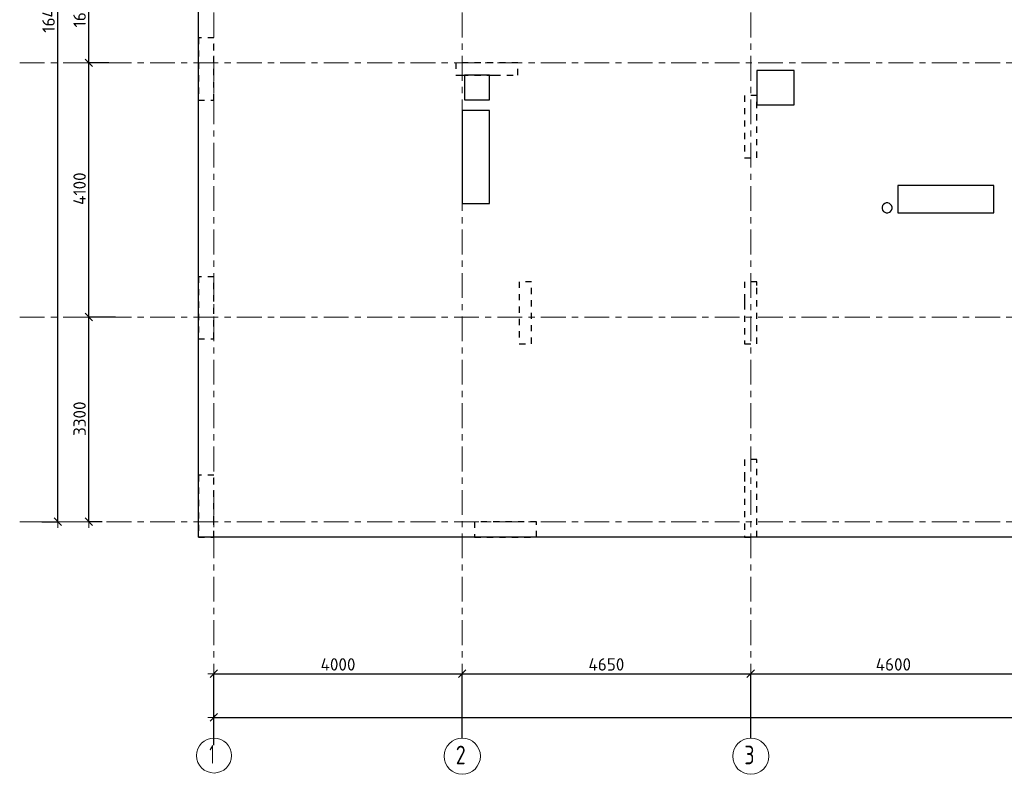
# Model space of a CAD drawing. Header units: metres. Extents: x -38 to 97, y -15 to 21.
# Tile 2 of 229: x -3 to 13, y -4 to 8. Entities that reach past the tile are written whole.
import ezdxf

# ---------------------------------------------------------------- set-up
doc = ezdxf.new("R2010")
doc.units = ezdxf.units.M
doc.header["$PDMODE"] = 65
for name, pattern in [('______11', [0.5, 0.4, -0.05, 0, -0.05]), ('______2', [0.0405, 0.03, -0.0105]), ('______5', [1.1, 0.8, -0.1, 0.1, -0.1])]:
    doc.linetypes.add(name, pattern=pattern)
for name, color, linetype, lineweight in [('XR$2$Осевая линия (1)', 7, '______5', 13), ('XR$2$Размерная линия (1)', 7, 'Continuous', 13), ('XR$5$Перекрытие (1)', 7, 'Continuous', 35)]:
    doc.layers.add(name, color=color, linetype=linetype, lineweight=lineweight)
doc.layers.add('XR$7$Стена_ бетон несущ.', color=7, linetype='Continuous', lineweight=70, true_color=0xb4b496)
doc.styles.add('ISOCPEUR', font='txt')
doc.dimstyles.new('DIMSTYLE_2', dxfattribs={"dimtxt": 0.2, "dimasz": 0.2, "dimexe": 0, "dimexo": 0, "dimgap": 0.1, "dimtad": 2, "dimdec": 0, "dimlfac": 1000, "dimrnd": 5, "dimzin": 12, "dimdsep": 46, "dimtxsty": 'ISOCPEUR', "dimblk1": 'ALL_ML_STRICH', "dimblk2": 'ALL_ML_STRICH', "dimsah": 1, "dimcen": 0, "dimclrd": 7, "dimclre": 256, "dimclrt": 7, "dimadec": 0, "dimazin": 0, "dimtfac": 1, "dimtdec": 0, "dimtix": 1, "dimtmove": 2, "dimatfit": 3, "dimfxl": 0, "dimtzin": 0, "dimlwd": 0, "dimlwe": -3, "dimarcsym": 0})
doc.dimstyles.new('DIMSTYLE_3', dxfattribs={"dimtxt": 0.2, "dimasz": 0.2, "dimexe": 0, "dimexo": 0, "dimgap": 0.1, "dimtad": 2, "dimdec": 0, "dimlfac": 1000, "dimrnd": 5, "dimzin": 12, "dimdsep": 46, "dimtxsty": 'ISOCPEUR', "dimblk1": 'ALL_ML_STRICH', "dimblk2": 'ALL_ML_STRICH', "dimsah": 1, "dimcen": 0, "dimclrd": 7, "dimclre": 256, "dimclrt": 7, "dimadec": 0, "dimazin": 0, "dimtfac": 1, "dimtdec": 0, "dimtix": 1, "dimtmove": 2, "dimatfit": 3, "dimfxl": 0, "dimtzin": 0, "dimlwd": 0, "dimlwe": -3, "dimarcsym": 0})

# ---------------------------------------------------------------- blocks, each defined once
blk = doc.blocks.new('ALL_ML_STRICH')
at = {"color": 0, "linetype": 'ByBlock', "lineweight": -2}
for p, q in [((-1, 0), (0.5, 0)), ((-0.3, -0.3), (0.3, 0.3)), ((0, -0.5), (0, 0.5))]:
    blk.add_line(p, q, dxfattribs=at)
blk = doc.blocks.new('*D5')
at = {"layer": 'DEFPOINTS', "color": 7, "linetype": 'Continuous', "lineweight": 13, "transparency": 33554687}
for p in [(-1.699, 16.4), (-2.294, 0), (-2.015, 0)]:
    blk.add_point(p, dxfattribs=at)
at = {"layer": 'XR$2$Размерная линия (1)', "color": 9, "linetype": 'Continuous', "lineweight": -2, "true_color": 0xc7c7c7, "transparency": 33554687}
for p, q in [((-1.719, 16.4), (-2.015, 16.4)), ((-2.274, 0), (-2.015, 0))]:
    blk.add_line(p, q, dxfattribs=at)
at = {"layer": 'XR$2$Размерная линия (1)', "color": 7, "linetype": 'Continuous', "lineweight": -2, "transparency": 33554687}
blk.add_line((-2.015, 0), (-2.015, 16.4), dxfattribs=at)
at = {"layer": 'XR$2$Размерная линия (1)', "color": 7, "linetype": 'Continuous', "lineweight": 13, "transparency": 33554687, "xscale": 0.2, "yscale": 0.2, "zscale": 0.2}
for p, rotation in [((-2.015, 16.4), 90), ((-2.015, 0), 270)]:
    blk.add_blockref('ALL_ML_STRICH', p, dxfattribs=dict(at, rotation=rotation))
at = {"layer": 'XR$2$Размерная линия (1)', "color": 7, "linetype": 'Continuous', "lineweight": 13, "transparency": 33554687, "insert": (-2.165, 8.22), "char_height": 0.2, "width": 1, "attachment_point": 5, "rotation": 90, "style": 'ISOCPEUR'}
blk.add_mtext('\\A1;{16400}', dxfattribs=at)
blk = doc.blocks.new('*D6')
at = {"layer": 'DEFPOINTS', "color": 7, "linetype": 'Continuous', "lineweight": 13, "transparency": 33554687}
for p in [(-1.064, 3.3), (-1.515, 0), (-1.28, 0)]:
    blk.add_point(p, dxfattribs=at)
at = {"layer": 'XR$2$Размерная линия (1)', "color": 9, "linetype": 'Continuous', "lineweight": -2, "true_color": 0xc7c7c7, "transparency": 33554687}
for p, q in [((-1.084, 3.3), (-1.515, 3.3)), ((-1.3, 0), (-1.515, 0))]:
    blk.add_line(p, q, dxfattribs=at)
at = {"layer": 'XR$2$Размерная линия (1)', "color": 7, "linetype": 'Continuous', "lineweight": -2, "transparency": 33554687}
blk.add_line((-1.515, 0), (-1.515, 3.3), dxfattribs=at)
at = {"layer": 'XR$2$Размерная линия (1)', "color": 7, "linetype": 'Continuous', "lineweight": 13, "transparency": 33554687, "xscale": 0.2, "yscale": 0.2, "zscale": 0.2}
for p, rotation in [((-1.515, 3.3), 90), ((-1.515, 0), 270)]:
    blk.add_blockref('ALL_ML_STRICH', p, dxfattribs=dict(at, rotation=rotation))
at = {"layer": 'XR$2$Размерная линия (1)', "color": 7, "linetype": 'Continuous', "lineweight": 13, "transparency": 33554687, "insert": (-1.665, 1.66), "char_height": 0.2, "width": 0.8, "attachment_point": 5, "rotation": 90, "style": 'ISOCPEUR'}
blk.add_mtext('\\A1;{3300}', dxfattribs=at)
blk = doc.blocks.new('*D7')
at = {"layer": 'DEFPOINTS', "color": 7, "linetype": 'Continuous', "lineweight": 13, "transparency": 33554687}
for p in [(-1.172, 7.4), (-1.515, 3.3), (-1.064, 3.3)]:
    blk.add_point(p, dxfattribs=at)
at = {"layer": 'XR$2$Размерная линия (1)', "color": 9, "linetype": 'Continuous', "lineweight": -2, "true_color": 0xc7c7c7, "transparency": 33554687}
for p, q in [((-1.192, 7.4), (-1.515, 7.4)), ((-1.084, 3.3), (-1.515, 3.3))]:
    blk.add_line(p, q, dxfattribs=at)
at = {"layer": 'XR$2$Размерная линия (1)', "color": 7, "linetype": 'Continuous', "lineweight": -2, "transparency": 33554687}
blk.add_line((-1.515, 3.3), (-1.515, 7.4), dxfattribs=at)
at = {"layer": 'XR$2$Размерная линия (1)', "color": 7, "linetype": 'Continuous', "lineweight": 13, "transparency": 33554687, "xscale": 0.2, "yscale": 0.2, "zscale": 0.2}
for p, rotation in [((-1.515, 7.4), 90), ((-1.515, 3.3), 270)]:
    blk.add_blockref('ALL_ML_STRICH', p, dxfattribs=dict(at, rotation=rotation))
at = {"layer": 'XR$2$Размерная линия (1)', "color": 7, "linetype": 'Continuous', "lineweight": 13, "transparency": 33554687, "insert": (-1.665, 5.37), "char_height": 0.2, "width": 0.8, "attachment_point": 5, "rotation": 90, "style": 'ISOCPEUR'}
blk.add_mtext('\\A1;{4100}', dxfattribs=at)
blk = doc.blocks.new('*D8')
at = {"layer": 'DEFPOINTS', "color": 7, "linetype": 'Continuous', "lineweight": 13, "transparency": 33554687}
for p in [(-1.253, 9), (-1.515, 7.4), (-1.172, 7.4)]:
    blk.add_point(p, dxfattribs=at)
at = {"layer": 'XR$2$Размерная линия (1)', "color": 9, "linetype": 'Continuous', "lineweight": -2, "true_color": 0xc7c7c7, "transparency": 33554687}
for p, q in [((-1.273, 9), (-1.515, 9)), ((-1.192, 7.4), (-1.515, 7.4))]:
    blk.add_line(p, q, dxfattribs=at)
at = {"layer": 'XR$2$Размерная линия (1)', "color": 7, "linetype": 'Continuous', "lineweight": -2, "transparency": 33554687}
blk.add_line((-1.515, 7.4), (-1.515, 9), dxfattribs=at)
at = {"layer": 'XR$2$Размерная линия (1)', "color": 7, "linetype": 'Continuous', "lineweight": 13, "transparency": 33554687, "xscale": 0.2, "yscale": 0.2, "zscale": 0.2}
for p, rotation in [((-1.515, 9), 90), ((-1.515, 7.4), 270)]:
    blk.add_blockref('ALL_ML_STRICH', p, dxfattribs=dict(at, rotation=rotation))
at = {"layer": 'XR$2$Размерная линия (1)', "color": 7, "linetype": 'Continuous', "lineweight": 13, "transparency": 33554687, "insert": (-1.665, 8.23), "char_height": 0.2, "width": 0.8, "attachment_point": 5, "rotation": 90, "style": 'ISOCPEUR'}
blk.add_mtext('\\A1;{1600}', dxfattribs=at)
blk = doc.blocks.new('*D12')
at = {"layer": 'DEFPOINTS', "color": 7, "linetype": 'Continuous', "lineweight": 13, "transparency": 33554687}
for p in [(0.5, -3.103), (0.5, -3.156), (61.6, -3.14)]:
    blk.add_point(p, dxfattribs=at)
at = {"layer": 'XR$2$Размерная линия (1)', "color": 9, "linetype": 'Continuous', "lineweight": -2, "true_color": 0xc7c7c7, "transparency": 33554687}
for p, q in [((0.5, -3.123), (0.5, -3.156)), ((61.6, -3.156), (61.6, -3.156))]:
    blk.add_line(p, q, dxfattribs=at)
at = {"layer": 'XR$2$Размерная линия (1)', "color": 7, "linetype": 'Continuous', "lineweight": -2, "transparency": 33554687}
blk.add_line((0.5, -3.156), (61.6, -3.156), dxfattribs=at)
at = {"layer": 'XR$2$Размерная линия (1)', "color": 7, "linetype": 'Continuous', "lineweight": 13, "transparency": 33554687, "xscale": 0.2, "yscale": 0.2, "zscale": 0.2, "rotation": 180}
blk.add_blockref('ALL_ML_STRICH', (0.5, -3.156), dxfattribs=at)
at = {"layer": 'XR$2$Размерная линия (1)', "color": 7, "linetype": 'Continuous', "lineweight": 13, "transparency": 33554687, "xscale": 0.2, "yscale": 0.2, "zscale": 0.2}
blk.add_blockref('ALL_ML_STRICH', (61.6, -3.156), dxfattribs=at)
at = {"layer": 'XR$2$Размерная линия (1)', "color": 7, "linetype": 'Continuous', "lineweight": 13, "transparency": 33554687, "insert": (31.1, -3.006), "char_height": 0.2, "width": 1, "attachment_point": 5, "style": 'ISOCPEUR'}
blk.add_mtext('\\A1;{61100}', dxfattribs=at)
blk = doc.blocks.new('*D13')
at = {"layer": 'DEFPOINTS', "color": 7, "linetype": 'Continuous', "lineweight": 13, "transparency": 33554687}
for p in [(0.5, -2.452), (0.5, -3.622), (4.5, -3.513)]:
    blk.add_point(p, dxfattribs=at)
at = {"layer": 'XR$2$Размерная линия (1)', "color": 9, "linetype": 'Continuous', "lineweight": -2, "true_color": 0xc7c7c7, "transparency": 33554687}
for p, q in [((0.5, -3.602), (0.5, -2.452)), ((4.5, -3.493), (4.5, -2.452))]:
    blk.add_line(p, q, dxfattribs=at)
at = {"layer": 'XR$2$Размерная линия (1)', "color": 7, "linetype": 'Continuous', "lineweight": -2, "transparency": 33554687}
blk.add_line((0.5, -2.452), (4.5, -2.452), dxfattribs=at)
at = {"layer": 'XR$2$Размерная линия (1)', "color": 7, "linetype": 'Continuous', "lineweight": 13, "transparency": 33554687, "xscale": 0.2, "yscale": 0.2, "zscale": 0.2, "rotation": 180}
blk.add_blockref('ALL_ML_STRICH', (0.5, -2.452), dxfattribs=at)
at = {"layer": 'XR$2$Размерная линия (1)', "color": 7, "linetype": 'Continuous', "lineweight": 13, "transparency": 33554687, "xscale": 0.2, "yscale": 0.2, "zscale": 0.2}
blk.add_blockref('ALL_ML_STRICH', (4.5, -2.452), dxfattribs=at)
at = {"layer": 'XR$2$Размерная линия (1)', "color": 7, "linetype": 'Continuous', "lineweight": 13, "transparency": 33554687, "insert": (2.5, -2.302), "char_height": 0.2, "width": 0.8, "attachment_point": 5, "style": 'ISOCPEUR'}
blk.add_mtext('\\A1;{4000}', dxfattribs=at)
blk = doc.blocks.new('*D14')
at = {"layer": 'DEFPOINTS', "color": 7, "linetype": 'Continuous', "lineweight": 13, "transparency": 33554687}
for p in [(4.5, -2.452), (4.5, -3.513), (9.15, -3.513)]:
    blk.add_point(p, dxfattribs=at)
at = {"layer": 'XR$2$Размерная линия (1)', "color": 9, "linetype": 'Continuous', "lineweight": -2, "true_color": 0xc7c7c7, "transparency": 33554687}
for p, q in [((4.5, -3.493), (4.5, -2.452)), ((9.15, -3.493), (9.15, -2.452))]:
    blk.add_line(p, q, dxfattribs=at)
at = {"layer": 'XR$2$Размерная линия (1)', "color": 7, "linetype": 'Continuous', "lineweight": -2, "transparency": 33554687}
blk.add_line((4.5, -2.452), (9.15, -2.452), dxfattribs=at)
at = {"layer": 'XR$2$Размерная линия (1)', "color": 7, "linetype": 'Continuous', "lineweight": 13, "transparency": 33554687, "xscale": 0.2, "yscale": 0.2, "zscale": 0.2, "rotation": 180}
blk.add_blockref('ALL_ML_STRICH', (4.5, -2.452), dxfattribs=at)
at = {"layer": 'XR$2$Размерная линия (1)', "color": 7, "linetype": 'Continuous', "lineweight": 13, "transparency": 33554687, "xscale": 0.2, "yscale": 0.2, "zscale": 0.2}
blk.add_blockref('ALL_ML_STRICH', (9.15, -2.452), dxfattribs=at)
at = {"layer": 'XR$2$Размерная линия (1)', "color": 7, "linetype": 'Continuous', "lineweight": 13, "transparency": 33554687, "insert": (6.825, -2.302), "char_height": 0.2, "width": 0.8, "attachment_point": 5, "style": 'ISOCPEUR'}
blk.add_mtext('\\A1;{4650}', dxfattribs=at)
blk = doc.blocks.new('*D15')
at = {"layer": 'DEFPOINTS', "color": 7, "linetype": 'Continuous', "lineweight": 13, "transparency": 33554687}
for p in [(9.15, -2.452), (9.15, -3.513), (13.75, -3.513)]:
    blk.add_point(p, dxfattribs=at)
at = {"layer": 'XR$2$Размерная линия (1)', "color": 9, "linetype": 'Continuous', "lineweight": -2, "true_color": 0xc7c7c7, "transparency": 33554687}
for p, q in [((9.15, -3.493), (9.15, -2.452)), ((13.75, -3.493), (13.75, -2.452))]:
    blk.add_line(p, q, dxfattribs=at)
at = {"layer": 'XR$2$Размерная линия (1)', "color": 7, "linetype": 'Continuous', "lineweight": -2, "transparency": 33554687}
blk.add_line((9.15, -2.452), (13.75, -2.452), dxfattribs=at)
at = {"layer": 'XR$2$Размерная линия (1)', "color": 7, "linetype": 'Continuous', "lineweight": 13, "transparency": 33554687, "xscale": 0.2, "yscale": 0.2, "zscale": 0.2, "rotation": 180}
blk.add_blockref('ALL_ML_STRICH', (9.15, -2.452), dxfattribs=at)
at = {"layer": 'XR$2$Размерная линия (1)', "color": 7, "linetype": 'Continuous', "lineweight": 13, "transparency": 33554687, "xscale": 0.2, "yscale": 0.2, "zscale": 0.2}
blk.add_blockref('ALL_ML_STRICH', (13.75, -2.452), dxfattribs=at)
at = {"layer": 'XR$2$Размерная линия (1)', "color": 7, "linetype": 'Continuous', "lineweight": 13, "transparency": 33554687, "insert": (11.45, -2.302), "char_height": 0.2, "width": 0.8, "attachment_point": 5, "style": 'ISOCPEUR'}
blk.add_mtext('\\A1;{4600}', dxfattribs=at)

msp = doc.modelspace()

# ---------------------------------------------------------------- linework, layer by layer
at = {"layer": 'XR$2$Осевая линия (1)', "color": 253, "linetype": '______11', "lineweight": 13, "true_color": 0xa0a0a0, "transparency": 33554687}
for p, q in [((0.5, -3.39), (0.5, 19.78)), ((4.5, -3.39), (4.5, 19.78)), ((9.15, -3.39), (9.15, 19.78)), ((-2.63, 7.4), (62.6, 7.4)), ((-2.63, 3.3), (62.6, 3.3)), ((-2.63, 0), (62.6, 0))]:
    msp.add_line(p, q, dxfattribs=at)
at = {"layer": 'XR$2$Осевая линия (1)', "color": 7, "linetype": 'Continuous', "lineweight": 13, "transparency": 33554687}
for centre, radius in [((0.5019, -3.7714), 0.2819), ((4.5024, -3.7819), 0.2924), ((9.1524, -3.7819), 0.2924)]:
    msp.add_circle(centre, radius, dxfattribs=at)
at = {"layer": 'XR$5$Перекрытие (1)', "color": 7, "linetype": 'Continuous', "lineweight": 25, "transparency": 33554687}
for p, q in [((0.25, -0.2498), (0.25, 9.1502)), ((4.94, 7.2003), (4.54, 7.2002)), ((4.54, 7.2002), (4.54, 6.8002)), ((4.94, 6.8003), (4.94, 7.2003)), ((9.25, 7.2745), (9.25, 6.7245)), ((9.85, 7.2745), (9.25, 7.2745)), ((9.85, 6.7245), (9.85, 7.2745)), ((4.54, 6.8002), (4.94, 6.8003)), ((9.25, 6.7245), (9.85, 6.7245)), ((4.5, 6.6302), (4.5, 5.1302)), ((4.94, 6.6302), (4.5, 6.6302)), ((4.94, 5.1302), (4.94, 6.6302)), ((11.52, 5.4203), (11.52, 4.9803)), ((13.07, 5.4203), (11.52, 5.4203)), ((13.07, 4.9803), (13.07, 5.4203)), ((4.5, 5.1302), (4.94, 5.1302)), ((11.2765, 5.0969), (11.2687, 5.0729)), ((11.2913, 5.1174), (11.2765, 5.0969)), ((11.3117, 5.1322), (11.2913, 5.1174)), ((11.3357, 5.14), (11.3117, 5.1322)), ((11.361, 5.14), (11.3357, 5.14)), ((11.385, 5.1322), (11.361, 5.14)), ((11.4054, 5.1174), (11.385, 5.1322)), ((11.4202, 5.0969), (11.4054, 5.1174)), ((11.428, 5.0729), (11.4202, 5.0969)), ((11.2687, 5.0729), (11.2687, 5.0477)), ((11.2687, 5.0477), (11.2765, 5.0237)), ((11.2765, 5.0237), (11.2913, 5.0033)), ((11.2913, 5.0033), (11.3117, 4.9885)), ((11.3117, 4.9885), (11.3357, 4.9807)), ((11.3357, 4.9807), (11.361, 4.9807)), ((11.361, 4.9807), (11.385, 4.9885)), ((11.385, 4.9885), (11.4054, 5.0033)), ((11.4054, 5.0033), (11.4202, 5.0237)), ((11.4202, 5.0237), (11.428, 5.0477)), ((11.428, 5.0477), (11.428, 5.0729)), ((11.52, 4.9803), (13.07, 4.9803)), ((13.6501, -0.2498), (0.25, -0.2498))]:
    msp.add_line(p, q, dxfattribs=at)
at = {"layer": 'XR$7$Стена_ бетон несущ.', "color": 253, "linetype": '______2', "lineweight": -3, "true_color": 0xa0a0a0, "transparency": 33554687}
for p, q in [((0.5, 7.7999), (0.25, 7.7999)), ((0.25, 7.7999), (0.25, 7.7999)), ((0.25, 7.7999), (0.25, 6.7999)), ((0.5, 7.4), (0.5, 7.7999)), ((0.5, 7.2), (0.5, 7.4)), ((5.4, 7.4), (4.4, 7.4)), ((4.4, 7.4), (4.4, 7.2)), ((5.4, 7.2), (5.4, 7.4)), ((0.5, 6.7999), (0.5, 7.2)), ((4.4, 7.2), (4.42, 7.2)), ((4.42, 7.2), (4.5, 7.2)), ((4.5, 7.2), (4.94, 7.2)), ((4.94, 7.2), (5.02, 7.2)), ((5.02, 7.2), (5.4, 7.2)), ((9.05, 6.87), (9.05, 5.87)), ((9.25, 6.87), (9.05, 6.87)), ((9.25, 5.87), (9.25, 6.87)), ((0.25, 6.7999), (0.5, 6.7999)), ((9.05, 5.87), (9.25, 5.87)), ((0.5, 3.95), (0.25, 3.95)), ((0.25, 3.95), (0.25, 3.95)), ((0.25, 3.95), (0.25, 2.95)), ((0.5, 2.95), (0.5, 3.95)), ((5.42, 3.87), (5.42, 2.87)), ((5.62, 3.87), (5.42, 3.87)), ((5.62, 2.87), (5.62, 3.87)), ((9.05, 3.87), (9.05, 3.601)), ((9.25, 3.87), (9.05, 3.87)), ((9.25, 3.8092), (9.25, 3.87)), ((9.25, 2.87), (9.25, 3.8092)), ((9.05, 3.601), (9.05, 3.521)), ((9.05, 3.521), (9.05, 2.87)), ((0.25, 2.95), (0.5, 2.95)), ((5.42, 2.87), (5.62, 2.87)), ((9.05, 2.87), (9.25, 2.87)), ((9.25, 1), (9.05, 1)), ((9.05, 1), (9.05, 0.75)), ((9.25, 0.75), (9.25, 1)), ((0.5, 0.75), (0.25, 0.75)), ((0.25, 0.75), (0.25, -0.25)), ((0.5, 0), (0.5, 0.75)), ((9.05, 0.75), (9.05, 0.5702)), ((9.25, -0.25), (9.25, 0.75)), ((9.05, 0.5702), (9.05, -0.25)), ((0.5, -0.25), (0.5, 0)), ((5.7006, 0), (4.7006, 0)), ((4.7006, 0), (4.7006, -0.25)), ((5.7006, -0.25), (5.7006, 0)), ((0.25, -0.25), (0.5, -0.25)), ((4.7006, -0.25), (5.7006, -0.25)), ((9.05, -0.25), (9.25, -0.25))]:
    msp.add_line(p, q, dxfattribs=at)

# ---------------------------------------------------------------- texts
at = {"layer": 'XR$2$Осевая линия (1)', "color": 7, "linetype": 'Continuous', "lineweight": 13, "transparency": 33554687, "char_height": 0.3, "attachment_point": 7, "style": 'ISOCPEUR'}
for s, insert, width in [('\\W0.56;1', (0.4269, -3.9019), 0.233333), ('\\W0.78;2', (4.3974, -3.9124), 0.326407), ('\\W0.78;3', (9.0474, -3.9124), 0.326407)]:
    msp.add_mtext(s, dxfattribs=dict(at, insert=insert, width=width))

# ---------------------------------------------------------------- dimensions: what is measured, and where the dimension line sits
at = {"layer": 'XR$2$Размерная линия (1)', "color": 7, "linetype": 'Continuous', "lineweight": 13, "transparency": 33554687}
for base, p1, p2, dimstyle, picture, middle in [((-2.0153, 16.4), (-2.2738, 0), (-1.7186, 16.4), 'DIMSTYLE_2', '*D5', (-2.1653, 8.22)), ((-1.5153, 9), (-1.1919, 7.4), (-1.2732, 9), 'DIMSTYLE_3', '*D8', (-1.6653, 8.23)), ((-1.5153, 7.4), (-1.0835, 3.3), (-1.1919, 7.4), 'DIMSTYLE_3', '*D7', (-1.6653, 5.37)), ((-1.5153, 3.3), (-1.3003, 0), (-1.0835, 3.3), 'DIMSTYLE_3', '*D6', (-1.6653, 1.66))]:
    dim = msp.add_linear_dim(base=base, p1=p1, p2=p2, angle=90, dimstyle=dimstyle, override={"dimpost": '<>', "dimclrd": 7, "dimclre": 9, "dimclrt": 7, "dimlwd": 0, "dimlwe": 65533}, dxfattribs=at)
    dim.commit()
    dim.dimension.update_dxf_attribs({"geometry": picture, "text_midpoint": middle, "dimtype": 160})
for base, p1, p2, picture, middle in [((4.5, -2.452), (0.5, -3.6015), (4.5, -3.4932), '*D13', (2.5, -2.302)), ((9.15, -2.452), (4.5, -3.4932), (9.15, -3.4932), '*D14', (6.825, -2.302)), ((13.75, -2.452), (9.15, -3.4932), (13.75, -3.4932), '*D15', (11.45, -2.302)), ((61.6, -3.1563), (0.5, -3.1233), (61.6, -3.1563), '*D12', (31.1, -3.0063))]:
    dim = msp.add_linear_dim(base=base, p1=p1, p2=p2, dimstyle='DIMSTYLE_3', override={"dimpost": '<>', "dimclrd": 7, "dimclre": 9, "dimclrt": 7, "dimlwd": 0, "dimlwe": 65533}, dxfattribs=at)
    dim.commit()
    dim.dimension.update_dxf_attribs({"geometry": picture, "text_midpoint": middle, "dimtype": 160})

doc.saveas('drawing.dxf')
